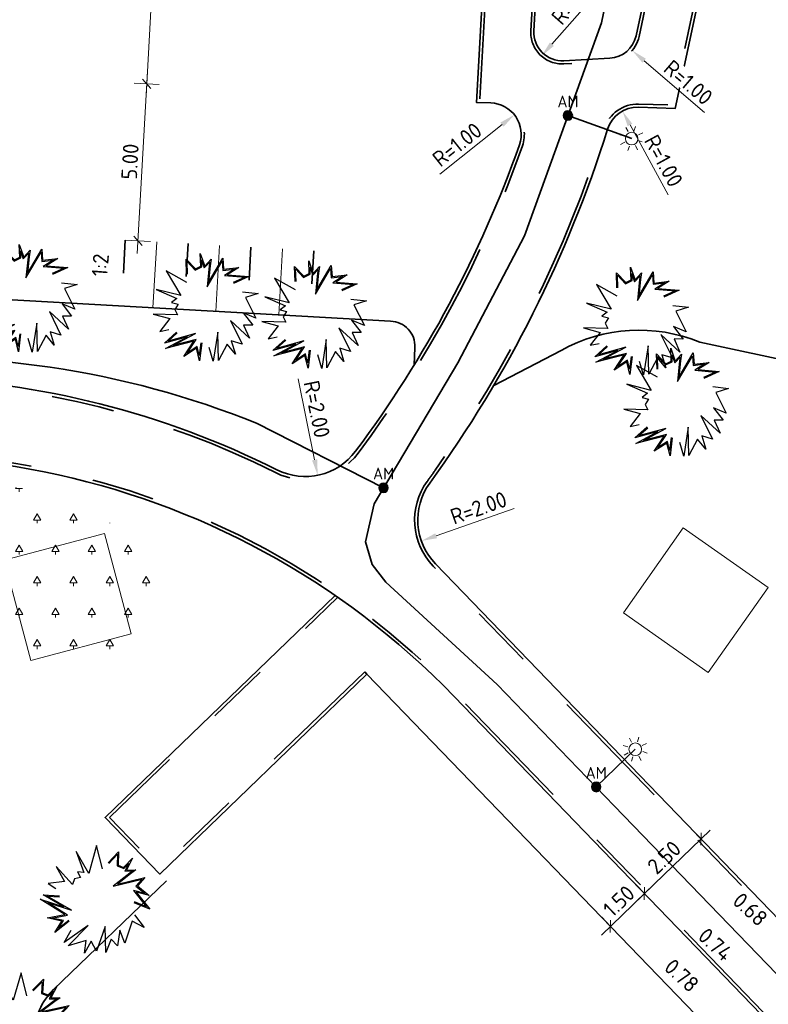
# Model space of a CAD drawing. Header units: metres. Extents: x 109063 to 109671, y 521086 to 521391.
# Tile 33 of 85: x 109349 to 109372, y 521181 to 521213. Entities that reach past the tile are written whole.
import ezdxf
from ezdxf.enums import TextEntityAlignment as Align
from ezdxf.lldxf.tags import DXFTag

# ---------------------------------------------------------------- set-up
doc = ezdxf.new("R2010")
doc.units = ezdxf.units.M
doc.header["$PDMODE"] = 2
doc.linetypes.add('VH-OPSLUITBAND-SO', pattern=[10, 4, -2, 2, -2])
doc.linetypes.add('VH-TROTTOIRBAND-SO', pattern=[15, 5, -2, 2, -2, 2, -2])
for name, color, linetype, lineweight in [('N-WE-GR-BEPLANTING_NATUUR_BOS-A-200', 92, 'Continuous', 18), ('N-WE-GR-HEESTER_SYMPHORICARPOS ALBUS (SNEEUWBES)-S', 90, 'Continuous', 25), ('N-WE-GW-TALUD-G', 90, 'Continuous', 35), ('N-WE-GW-TALUDARCERING-S', 90, 'Continuous', 25), ('N-WE-GW-TALUDARCERING_KORT-G', 90, 'Continuous', 35), ('N-WE-GW-TALUDARCERING_LANG-G', 90, 'Continuous', 18), ('N-WE-KL-ET_LS_OV_LICHTMAST-S', 190, 'Continuous', 25), ('N-WE-OV-HULPSTUK_MOF-S-200', 190, 'Continuous', 25), ('N-WE-OV-KABEL_GROEP1-G', 190, 'OV-KABEL-SO', 35), ('N-WE-VH-KANTOPSLUITING_OPSLUITBAND_100X200-G', 150, 'VH-OPSLUITBAND-SO', 35), ('N-WE-VH-KANTVERHARDING_WEG-G', 4, 'Continuous', 35), ('X-XX-AL-M', 7, 'Continuous', 18), ('X-XX-AL-T25', 7, 'Continuous', 25)]:
    doc.layers.add(name, color=color, linetype=linetype, lineweight=lineweight)
for name, color, linetype, lineweight, true_color in [('N-WE-GR-BOOMVAK-G', 7, 'Continuous', 18, 0xcc6600), ('N-WE-OV-KABEL_AANSLUITKABEL-G', 3, 'OV-KABEL-SO', 35, 0x00ff00), ('N-WE-VH-KANTOPSLUITING_TROTTOIRBAND_400-G', 6, 'VH-TROTTOIRBAND-SO', 35, 0xff00ff)]:
    doc.layers.add(name, color=color, linetype=linetype, lineweight=lineweight, true_color=true_color)
doc.layers.get('0').freeze()
doc.styles.add('NLCS-ISO', font='NLCS-ISO.ttf')
doc.styles.add('NLCS-ISO-M200-T25', font='NLCS-ISO.ttf', dxfattribs={"height": 0.5})
doc.styles.get("Standard").update_dxf_attribs({"font": 'isocpeur.ttf'})
tags = doc.linetypes.add('OV-KABEL-SO', pattern='A,4,-1,[103,NLCS.SHX,S=0.75,R=0,X=0,Y=0],-1,4,-1.5,["0V",Standard,S=1,R=0,X=0,Y=-0.5],-3', length=14.5).pattern_tags.tags
tags[18] = DXFTag(74, 10)
doc.dimstyles.new('NLCS-M200-T25-PIJL_L2_H2', dxfattribs={"dimscale": 0.2, "dimtxt": 2.5, "dimasz": 2.5, "dimexe": 2, "dimexo": 2, "dimgap": 0.7, "dimtad": 1, "dimzin": 0, "dimdsep": 46, "dimtxsty": 'NLCS-ISO-M200-T25', "dimcen": 0, "dimdle": 2, "dimclrd": 256, "dimclre": 256, "dimclrt": 256, "dimazin": 0, "dimtfac": 1, "dimtdec": 3, "dimtofl": 0, "dimtmove": 0, "dimatfit": 3, "dimfxl": 2, "dimfxlon": 1, "dimtfillclr": 256, "dimtolj": 1, "dimtzin": 0, "dimlwd": -1, "dimlwe": -1, "dimarcsym": 0})
doc.dimstyles.new('NLCS-M200-T25-SCHRAP_L2_H2', dxfattribs={"dimscale": 0.2, "dimtxt": 2.5, "dimasz": 1.4, "dimexe": 2, "dimexo": 2, "dimgap": 0.7, "dimtad": 1, "dimzin": 0, "dimdsep": 46, "dimtxsty": 'NLCS-ISO-M200-T25', "dimblk": 'OBLIQUE', "dimcen": 0, "dimdle": 2, "dimclrd": 256, "dimclre": 256, "dimclrt": 256, "dimazin": 0, "dimtfac": 1, "dimtdec": 3, "dimtofl": 0, "dimtmove": 0, "dimatfit": 3, "dimldrblk": 'OBLIQUE', "dimfxl": 2, "dimfxlon": 1, "dimtfillclr": 256, "dimtolj": 1, "dimtzin": 0, "dimlwd": -1, "dimlwe": -1, "dimarcsym": 0})

# ---------------------------------------------------------------- blocks, each defined once
blk = doc.blocks.new('_Oblique')
at = {"color": 0, "linetype": 'ByBlock', "lineweight": -2}
blk.add_line((-0.5, -0.5), (0.5, 0.5), dxfattribs=at)
blk = doc.blocks.new('*D140')
at = {"layer": 'Defpoints', "color": 0, "transparency": 16777216}
for p in [(109370.15, 521186.484), (109370.15, 521186.484), (109368.351, 521184.747)]:
    blk.add_point(p, dxfattribs=at)
at = {"layer": 'X-XX-AL-M', "transparency": 16777216}
for p, q in [((109368.064, 521184.469), (109370.438, 521186.761)), ((109370.15, 521186.484), (109369.872, 521186.771)), ((109368.351, 521184.747), (109368.074, 521185.035))]:
    blk.add_line(p, q, dxfattribs=at)
at = {"layer": 'X-XX-AL-M', "transparency": 16777216, "xscale": 0.28, "yscale": 0.28, "zscale": 0.28}
for p, rotation in [((109370.15, 521186.484), 43.99005108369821), ((109368.351, 521184.747), 223.9900510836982)]:
    blk.add_blockref('_Oblique', p, dxfattribs=dict(at, rotation=rotation))
at = {"layer": 'X-XX-AL-M', "transparency": 16777216, "insert": (109368.98, 521185.896), "char_height": 0.5, "attachment_point": 5, "rotation": 43.9901, "style": 'NLCS-ISO-M200-T25'}
blk.add_mtext('\\A1;2.50', dxfattribs=at)
blk = doc.blocks.new('SKL-ET_OV_LICHTMAST-SO')
at = {"color": 0, "linetype": 'ByBlock', "lineweight": 18}
for points in [[(0, 2), (0, 1.25)], [(-1.25, 0), (-2, 0)], [(-1.41, 1.41), (-0.88, 0.88)], [(0.88, 0.88), (1.41, 1.41)], [(2, 0), (1.25, 0)], [(-1.41, -1.41), (-0.88, -0.88)], [(0, -1.25), (0, -2)], [(0.88, -0.88), (1.41, -1.41)]]:
    blk.add_lwpolyline(points, dxfattribs=at)
blk.add_circle((0, 0), 1, dxfattribs=at)
blk = doc.blocks.new('*D245')
at = {"layer": 'Defpoints', "color": 0, "transparency": 16777216}
blk.add_point((109367.654, 521209.614), dxfattribs=at)
at = {"layer": 'X-XX-AL-M', "transparency": 16777216}
blk.add_line((109369.107, 521206.955), (109367.894, 521209.175), dxfattribs=at)
blk.add_solid([(109367.967, 521209.215), (109367.821, 521209.135), (109367.654, 521209.614)], dxfattribs=at)
at = {"layer": 'X-XX-AL-M', "transparency": 16777216, "insert": (109368.963, 521208.033), "char_height": 0.5, "attachment_point": 5, "rotation": 298.6561, "style": 'NLCS-ISO-M200-T25', "bg_fill": 3, "box_fill_scale": 1.1, "bg_fill_color": 256, "bg_fill_true_color": 13158600, "bg_fill_transparency": 0}
blk.add_mtext('\\A1;R=1.00', dxfattribs=at)
at = {"layer": 'Defpoints', "color": 0, "transparency": 16777216}
blk.add_point((109368.134, 521208.737), dxfattribs=at)
blk = doc.blocks.new('*D246')
at = {"layer": 'Defpoints', "color": 0, "transparency": 16777216}
blk.add_point((109364.22, 521209.497), dxfattribs=at)
at = {"layer": 'X-XX-AL-M', "transparency": 16777216}
blk.add_line((109361.848, 521207.612), (109363.829, 521209.186), dxfattribs=at)
blk.add_solid([(109363.777, 521209.251), (109363.881, 521209.12), (109364.22, 521209.497)], dxfattribs=at)
at = {"layer": 'X-XX-AL-M', "transparency": 16777216, "insert": (109362.4, 521208.549), "char_height": 0.5, "attachment_point": 5, "rotation": 38.4628, "style": 'NLCS-ISO-M200-T25', "bg_fill": 3, "box_fill_scale": 1.1, "bg_fill_color": 256, "bg_fill_true_color": 13158600, "bg_fill_transparency": 0}
blk.add_mtext('\\A1;R=1.00', dxfattribs=at)
at = {"layer": 'Defpoints', "color": 0, "transparency": 16777216}
blk.add_point((109363.437, 521208.875), dxfattribs=at)
blk = doc.blocks.new('*D289')
at = {"layer": 'Defpoints', "color": 0, "transparency": 16777216}
for p in [(109353.215, 521219.61), (109352.536, 521210.484), (109352.7, 521210.475)]:
    blk.add_point(p, dxfattribs=at)
at = {"layer": 'X-XX-AL-M', "transparency": 16777216}
for p, q in [((109353.074, 521220.019), (109352.514, 521210.085)), ((109353.052, 521219.619), (109352.653, 521219.642)), ((109352.536, 521210.484), (109352.137, 521210.507))]:
    blk.add_line(p, q, dxfattribs=at)
at = {"layer": 'X-XX-AL-M', "transparency": 16777216, "xscale": 0.28, "yscale": 0.28, "zscale": 0.28}
for p, rotation in [((109353.052, 521219.619), 86.77021877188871), ((109352.536, 521210.484), 266.7702187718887)]:
    blk.add_blockref('_Oblique', p, dxfattribs=dict(at, rotation=rotation))
at = {"layer": 'X-XX-AL-M', "transparency": 16777216, "insert": (109352.405, 521215.074), "char_height": 0.5, "attachment_point": 5, "rotation": 86.7702, "style": 'NLCS-ISO-M200-T25'}
blk.add_mtext('\\A1;9.15', dxfattribs=at)
blk = doc.blocks.new('*U368')
at = {"layer": 'N-WE-GW-TALUDARCERING_KORT-G'}
for p, q in [((109351.856, 521205.514), (109351.797, 521204.466)), ((109353.853, 521205.402), (109353.794, 521204.353)), ((109355.85, 521205.289), (109355.791, 521204.241)), ((109357.847, 521205.176), (109357.788, 521204.128))]:
    blk.add_line(p, q, dxfattribs=at)
at = {"layer": 'N-WE-GW-TALUDARCERING_LANG-G'}
for p, q in [((109352.855, 521205.458), (109352.736, 521203.361)), ((109354.851, 521205.345), (109354.733, 521203.249)), ((109356.848, 521205.233), (109356.73, 521203.136))]:
    blk.add_line(p, q, dxfattribs=at)
blk = doc.blocks.new('*D375')
at = {"layer": 'Defpoints', "color": 0, "transparency": 16777216}
for p in [(109363.15, 521196.614), (109361.263, 521195.953)]:
    blk.add_point(p, dxfattribs=at)
at = {"layer": 'X-XX-AL-M', "transparency": 16777216}
blk.add_line((109364.216, 521196.988), (109361.735, 521196.118), dxfattribs=at)
blk.add_solid([(109361.707, 521196.197), (109361.762, 521196.039), (109361.263, 521195.953)], dxfattribs=at)
at = {"layer": 'X-XX-AL-M', "transparency": 16777216, "insert": (109363.082, 521197.004), "char_height": 0.5, "attachment_point": 5, "rotation": 19.3244, "style": 'NLCS-ISO-M200-T25'}
blk.add_mtext('\\A1;R=2.00', dxfattribs=at)
blk = doc.blocks.new('*D376')
at = {"layer": 'Defpoints', "color": 0, "transparency": 16777216}
for p in [(109368.351, 521184.747), (109368.386, 521184.712), (109367.307, 521183.67)]:
    blk.add_point(p, dxfattribs=at)
at = {"layer": 'X-XX-AL-M', "transparency": 16777216}
for p, q in [((109366.984, 521183.428), (109368.639, 521185.025)), ((109368.351, 521184.747), (109368.074, 521185.035)), ((109367.272, 521183.705), (109366.994, 521183.993))]:
    blk.add_line(p, q, dxfattribs=at)
at = {"layer": 'X-XX-AL-M', "transparency": 16777216, "xscale": 0.28, "yscale": 0.28, "zscale": 0.28}
for p, rotation in [((109368.351, 521184.747), 43.99005108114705), ((109367.272, 521183.705), 223.990051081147)]:
    blk.add_blockref('_Oblique', p, dxfattribs=dict(at, rotation=rotation))
at = {"layer": 'X-XX-AL-M', "transparency": 16777216, "insert": (109367.541, 521184.507), "char_height": 0.5, "attachment_point": 5, "rotation": 43.9901, "style": 'NLCS-ISO-M200-T25'}
blk.add_mtext('\\A1;1.50', dxfattribs=at)
blk = doc.blocks.new('*D384')
at = {"layer": 'Defpoints', "color": 0, "transparency": 16777216}
for p in [(109357.573, 521200.002), (109357.971, 521198.042)]:
    blk.add_point(p, dxfattribs=at)
at = {"layer": 'X-XX-AL-M', "transparency": 16777216}
blk.add_line((109357.347, 521201.109), (109357.872, 521198.532), dxfattribs=at)
blk.add_solid([(109357.953, 521198.549), (109357.79, 521198.515), (109357.971, 521198.042)], dxfattribs=at)
at = {"layer": 'X-XX-AL-M', "transparency": 16777216, "insert": (109357.942, 521200.143), "char_height": 0.5, "attachment_point": 5, "rotation": 281.5001, "style": 'NLCS-ISO-M200-T25'}
blk.add_mtext('\\A1;R=2.00', dxfattribs=at)
blk = doc.blocks.new('*D385')
at = {"layer": 'Defpoints', "color": 0, "transparency": 16777216}
for p in [(109352.536, 521210.484), (109353.524, 521210.428), (109353.242, 521205.436)]:
    blk.add_point(p, dxfattribs=at)
at = {"layer": 'X-XX-AL-M', "transparency": 16777216}
for p, q in [((109352.232, 521205.093), (109352.559, 521210.883)), ((109352.936, 521210.461), (109352.137, 521210.507)), ((109352.654, 521205.469), (109351.855, 521205.514))]:
    blk.add_line(p, q, dxfattribs=at)
at = {"layer": 'X-XX-AL-M', "transparency": 16777216, "xscale": 0.28, "yscale": 0.28, "zscale": 0.28}
for p, rotation in [((109352.536, 521210.484), 86.77021877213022), ((109352.255, 521205.492), 266.7702187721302)]:
    blk.add_blockref('_Oblique', p, dxfattribs=dict(at, rotation=rotation))
at = {"layer": 'X-XX-AL-M', "transparency": 16777216, "insert": (109352.006, 521208.01), "char_height": 0.5, "attachment_point": 5, "rotation": 86.7702, "style": 'NLCS-ISO-M200-T25'}
blk.add_mtext('\\A1;5.00', dxfattribs=at)
blk = doc.blocks.new('*D456')
at = {"layer": 'Defpoints', "color": 0, "transparency": 16777216}
blk.add_point((109365.08, 521211.363), dxfattribs=at)
at = {"layer": 'X-XX-AL-M', "transparency": 16777216}
blk.add_line((109367.081, 521213.638), (109365.41, 521211.738), dxfattribs=at)
blk.add_solid([(109365.348, 521211.793), (109365.473, 521211.683), (109365.08, 521211.363)], dxfattribs=at)
at = {"layer": 'X-XX-AL-M', "transparency": 16777216, "insert": (109366.118, 521213.133), "char_height": 0.5, "attachment_point": 5, "rotation": 48.6637, "style": 'NLCS-ISO-M200-T25', "bg_fill": 3, "box_fill_scale": 1.1, "bg_fill_color": 256, "bg_fill_true_color": 13158600, "bg_fill_transparency": 0}
blk.add_mtext('\\A1;R=1.00', dxfattribs=at)
at = {"layer": 'Defpoints', "color": 0, "transparency": 16777216}
blk.add_point((109365.74, 521212.113), dxfattribs=at)
blk = doc.blocks.new('*D457')
at = {"layer": 'Defpoints', "color": 0, "transparency": 16777216}
for p in [(109367.205, 521212.192), (109367.964, 521211.541)]:
    blk.add_point(p, dxfattribs=at)
at = {"layer": 'X-XX-AL-M', "transparency": 16777216}
blk.add_line((109370.264, 521209.569), (109368.344, 521211.215), dxfattribs=at)
blk.add_solid([(109368.398, 521211.279), (109368.289, 521211.152), (109367.964, 521211.541)], dxfattribs=at)
at = {"layer": 'X-XX-AL-M', "transparency": 16777216, "insert": (109369.748, 521210.525), "char_height": 0.5, "attachment_point": 5, "rotation": 319.3949, "style": 'NLCS-ISO-M200-T25', "bg_fill": 3, "box_fill_scale": 1.1, "bg_fill_color": 256, "bg_fill_true_color": 13158600, "bg_fill_transparency": 0}
blk.add_mtext('\\A1;R=1.00', dxfattribs=at)
blk = doc.blocks.new('SGR-HEESTER_06')
at = {"flags": 128}
for points in [[(-0.247, 0.534), (-0.247, 0.776), (-0.104, 0.615), (-0.104, 0.615), (-0.018, 0.652), (-0.018, 0.857), (0.045, 0.652), (0.15, 0.758), (0.131, 0.652), (0.094, 0.391), (0.336, 0.77), (0.343, 0.59), (0.585, 0.609), (0.398, 0.503), (0.74, 0.46), (0.492, 0.36)], [(-0.232, 0.534), (-0.232, 0.736), (-0.109, 0.596), (-0.002, 0.642), (-0.002, 0.753), (0.037, 0.623), (0.127, 0.712), (0.116, 0.654), (0.069, 0.324), (0.323, 0.72), (0.328, 0.573), (0.517, 0.588), (0.351, 0.494), (0.679, 0.452), (0.486, 0.375)], [(-0.247, 0.404), (-0.57, 0.602), (-0.353, 0.199), (-0.738, 0.311), (-0.415, 0.156), (-0.502, 0.094), (-0.402, 0.063), (-0.458, -0.018), (-0.415, -0.105), (-0.8, -0.08), (-0.539, -0.161), (-0.707, -0.359), (-0.564, -0.335)], [(0.628, 0.224), (0.876, 0.187), (0.672, 0.131), (0.827, -0.204), (0.628, -0.111), (0.771, -0.316), (0.628, -0.31), (0.715, -0.521), (0.423, -0.229), (0.591, -0.608), (0.423, -0.552), (0.479, -0.763), (0.355, -0.601), (0.206, -0.856), (0.212, -0.403), (0.125, -0.862), (0.069, -0.645)], [(-0.049, -0.564), (-0.092, -0.85), (-0.136, -0.645), (-0.34, -0.769), (-0.173, -0.533), (-0.626, -0.632), (-0.272, -0.459), (-0.638, -0.546), (-0.44, -0.378)], [(-0.064, -0.562), (-0.095, -0.764), (-0.125, -0.621), (-0.285, -0.718), (-0.137, -0.51), (-0.506, -0.59), (-0.143, -0.412), (-0.579, -0.516), (-0.43, -0.39)]]:
    blk.add_lwpolyline(points, dxfattribs=at)
blk = doc.blocks.new('SOV-HULP_MOF_AFTAKMOF-SO')
h = blk.add_hatch(color=256)
h.dxf.hatch_style = 1
edge = h.paths.add_edge_path()
edge.add_arc((0, 0), 1, 180, 360)
edge.add_arc((0, 0), 1, 0, 180)
at = {"flags": 128}
blk.add_lwpolyline([(-1, 0, 1), (1, 0, 1)], format="xyb", close=True, dxfattribs=at)
at = {"style": 'NLCS-ISO'}
blk.add_attdef('AM', text='', height=2.5, dxfattribs=at).set_placement((0, 3), align=Align.MIDDLE)
at = {"style": 'NLCS-ISO', "flags": 1}
for tag, p in [('OMSCHRIJVING_LEGENDA', (0, -8.43)), ('LOCATIE', (0, -12.22)), ('MASTNUMMER', (0, -16)), ('VAN', (0, -19.78)), ('NAAR', (0, -23.57)), ('AFTAKKING', (0, -27.35)), ('VOEDINGSPUNT', (0, -31.14)), ('GROEPSNUMMER', (0, -34.92)), ('POSITIE_X', (0, -38.71)), ('POSITIE_Y', (0, -42.49)), ('OVERIGE_OPMERKING(EN)_2', (0, -50.06))]:
    blk.add_attdef(tag, p, '', height=1.8, dxfattribs=at)
at = {"style": 'NLCS-ISO'}
blk.add_attdef('OVERIGE_OPMERKING(EN)_1', (0, -46.28), '', height=1.8, dxfattribs=at)

msp = doc.modelspace()

# ---------------------------------------------------------------- hatches: boundary and pattern name
at = {"layer": 'N-WE-GR-BEPLANTING_NATUUR_BOS-A-200'}
h = msp.add_hatch(dxfattribs=at)
h.set_pattern_fill('AGR-BOS-SO', color=256, scale=0.2, pattern_type=2)
h.set_pattern_definition([(0, (109286.0104, 521173.618), (0.57735, 1), [0.23094, -0.92376]), (240, (109286.1259, 521173.818), (0.57735, -1), [0.23094, -0.92376]), (300, (109286.1259, 521173.818), (1.1547, 2e-07), [0.23094, -0.92376]), (270, (109286.1259, 521173.61804), (0.57735, -1), [0.1, -1.9])])
edge = h.paths.add_edge_path()
edge.add_line((109340.702, 521195.964), (109350.454, 521191.818))
edge.add_line((109350.454, 521191.818), (109351.823, 521192.731))
edge.add_line((109351.823, 521192.731), (109352.295, 521193.336))
edge.add_line((109352.295, 521193.336), (109352.76, 521194.528))
edge.add_line((109352.76, 521194.528), (109352.679, 521195.249))
edge.add_line((109352.679, 521195.249), (109352.397, 521195.772))
edge.add_line((109352.397, 521195.772), (109352.009, 521196.136))
edge.add_line((109352.009, 521196.136), (109351.162, 521196.655))
edge.add_arc((109346.478, 521188.056), 9.792, 61.4238, 103.2179)
edge.add_arc((109347.873, 521185.02), 13.083, 106.1268, 123.2354)

# ---------------------------------------------------------------- linework, layer by layer
at = {"layer": 'N-WE-GR-BOOMVAK-G'}
for points in [[(109367.683, 521193.67), (109369.582, 521196.369), (109372.281, 521194.471), (109370.383, 521191.772)], [(109348.004, 521195.338), (109351.193, 521196.188), (109352.043, 521193), (109348.854, 521192.15)]]:
    msp.add_lwpolyline(points, close=True, dxfattribs=at)
at = {"layer": 'N-WE-GW-TALUD-G', "flags": 128}
for points in [[(109361.033, 521201.537), (109361.053, 521202.105, 0.431395), (109360.287, 521202.935), (109339.221, 521204.124, -0.414214), (109337.336, 521206.234), (109337.511, 521209.329, -0.414214), (109339.621, 521211.213), (109339.72, 521211.207)], [(109363.562, 521200.891), (109365.708, 521202.011, -0.227111), (109370.11, 521202.273), (109390.742, 521197.851, 0.414214), (109393.116, 521199.387), (109393.766, 521202.418, 0.414214), (109392.23, 521204.793), (109392.132, 521204.814)], [(109353.162, 521185.15), (109349.576, 521181.694, 0.414448), (109349.525, 521178.865), (109371.264, 521156.346, 0.414247), (109374.092, 521156.296), (109377.674, 521159.755)]]:
    msp.add_lwpolyline(points, format="xyb", dxfattribs=at)
at = {"layer": 'N-WE-OV-KABEL_AANSLUITKABEL-G', "flags": 128}
msp.add_lwpolyline([(109360.064, 521197.644), (109356.024, 521199.693, 0.119646), (109342.671, 521201.657, -0.137715)], format="xyb", dxfattribs=at)
msp.add_lwpolyline([(109366.819, 521188.134), (109368.06, 521189.332)], dxfattribs=at)
at = {"layer": 'N-WE-VH-KANTOPSLUITING_OPSLUITBAND_100X200-G', "flags": 128}
for points in [[(109340.39, 521221.936), (109361.3, 521220.757), (109361.215, 521219.254), (109363.632, 521219.117), (109363.116, 521209.984), (109363.47, 521209.974, -0.508299), (109364.474, 521208.508, -0.07583), (109359.254, 521198.744, -0.363443), (109356.629, 521198.126, 0.220872), (109333.559, 521198.846), (109329.767, 521197.226)], [(109373.603, 521142.504), (109382.761, 521154.517, -0.36646), (109384.149, 521154.823), (109385.468, 521154.127), (109390.439, 521163.546), (109415.573, 521150.282), (109416.647, 521152.316), (109388.817, 521167.002), (109361.639, 521195.156, -0.363562), (109361.45, 521197.847, 0.002793), (109361.703, 521198.201, 0.078169), (109367.084, 521209.066, -0.335919), (109368.166, 521209.836), (109369.25, 521209.804), (109371.171, 521218.767), (109373.537, 521218.26), (109373.849, 521219.728), (109394.288, 521215.346)], [(109371.507, 521143.548), (109380.62, 521155.503, 0.370451), (109380.537, 521156.934), (109378.052, 521159.508), (109384.635, 521165.863), (109382.955, 521167.604), (109384.034, 521168.646), (109362.377, 521191.08, 0.311145), (109334.462, 521196.73), (109330.228, 521194.922)]]:
    msp.add_lwpolyline(points, format="xyb", dxfattribs=at)
msp.add_lwpolyline([(109368.183, 521211.982), (109369.861, 521219.813, 0.460317), (109368.94, 521221.021), (109366.252, 521221.173, 0.414214), (109365.197, 521220.231), (109364.742, 521212.17, 0.446728), (109365.794, 521211.115), (109367.258, 521211.193, 0.338694)], format="xyb", close=True, dxfattribs=at)
msp.add_lwpolyline([(109359.463, 521191.795), (109352.952, 521185.509), (109351.355, 521187.164), (109358.605, 521194.163)], dxfattribs=at)
at = {"layer": 'N-WE-VH-KANTOPSLUITING_TROTTOIRBAND_400-G', "flags": 128}
msp.add_lwpolyline([(109331.304, 521193.188), (109335.894, 521195.295, 0.12516), (109372.053, 521149.108), (109373.113, 521148.29), (109370.033, 521144.301)], format="xyb", dxfattribs=at)
at = {"layer": 'N-WE-VH-KANTVERHARDING_WEG-G', "flags": 128}
for points in [[(109340.387, 521221.837), (109361.195, 521220.662), (109361.11, 521219.159), (109363.526, 521219.023), (109363.011, 521209.888), (109363.467, 521209.874, -0.508299), (109364.38, 521208.541, -0.07583), (109359.174, 521198.804, -0.363443), (109356.674, 521198.215, 0.220872), (109333.519, 521198.938), (109329.285, 521197.13)], [(109373.694, 521142.459), (109382.84, 521154.457, -0.36646), (109384.102, 521154.735), (109385.51, 521153.992), (109390.48, 521163.411), (109415.615, 521150.146), (109416.782, 521152.357), (109388.878, 521167.083), (109361.711, 521195.225, -0.363562), (109361.53, 521197.788, 0.080979), (109367.18, 521209.036, -0.335919), (109368.163, 521209.736), (109369.33, 521209.702), (109371.248, 521218.649), (109373.614, 521218.142), (109373.926, 521219.609), (109394.267, 521215.248)], [(109371.418, 521143.597), (109380.541, 521155.564, 0.370451), (109380.465, 521156.865), (109377.911, 521159.51), (109384.494, 521165.865), (109382.813, 521167.607), (109383.892, 521168.648), (109362.305, 521191.01, 0.311145), (109334.501, 521196.638), (109330.267, 521194.83)], [(109330.09, 521194.864, 0.129132), (109368.691, 521144.755), (109369.438, 521144.179)], [(109331.467, 521192.823), (109335.692, 521194.762, 0.124296), (109371.808, 521148.792), (109372.552, 521148.218), (109369.74, 521144.577), (109369.716, 521144.545)], [(109325.492, 521192.9, 0.129092), (109365.635, 521140.798), (109366.429, 521140.185)]]:
    msp.add_lwpolyline(points, format="xyb", dxfattribs=at)
msp.add_lwpolyline([(109368.085, 521212.003), (109369.764, 521219.834, 0.460317), (109368.934, 521220.921), (109366.246, 521221.073, 0.414214), (109365.297, 521220.225), (109364.842, 521212.164, 0.446728), (109365.788, 521211.215), (109367.253, 521211.293, 0.338694)], format="xyb", close=True, dxfattribs=at)
for points in [[(109382.811, 521167.609), (109359.533, 521191.723), (109352.949, 521185.368), (109351.213, 521187.167), (109358.521, 521194.221)], [(109359.533, 521191.723), (109359.463, 521191.795)]]:
    msp.add_lwpolyline(points, dxfattribs=at)
at = {"layer": 'N-WE-VH-KANTVERHARDING_WEG-G'}
msp.add_lwpolyline([(109331.512, 521192.843, 0.124186), (109368.997, 521145.151), (109369.74, 521144.577)], format="xyb", dxfattribs=at)

# ---------------------------------------------------------------- block references
at = {"layer": 'N-WE-GR-HEESTER_SYMPHORICARPOS ALBUS (SNEEUWBES)-S', "xscale": 2, "yscale": 2, "zscale": 2}
for p, rotation in [((109348.586, 521203.667), 2.127543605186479), ((109354.339, 521203.381), 2.127543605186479), ((109357.784, 521203.148), 2.127543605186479), ((109368.014, 521202.945), 2.127543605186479), ((109369.287, 521200.364), 2.127543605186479), ((109350.927, 521184.612), 316.2218030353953), ((109348.508, 521180.574), 315.1236091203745)]:
    msp.add_blockref('SGR-HEESTER_06', p, dxfattribs=dict(at, rotation=rotation))
at = {"layer": 'N-WE-GW-TALUDARCERING-S'}
msp.add_blockref('*U368', (0, 0), dxfattribs=at)
at = {"layer": 'N-WE-KL-ET_LS_OV_LICHTMAST-S', "xscale": 0.2, "yscale": 0.2, "zscale": 0.2, "rotation": 27.7805159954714}
for p in [(109367.947, 521208.741), (109368.06, 521189.332)]:
    msp.add_blockref('SKL-ET_OV_LICHTMAST-SO', p, dxfattribs=at)
at = {"layer": 'N-WE-OV-HULPSTUK_MOF-S-200', "xscale": 0.15, "yscale": 0.15, "zscale": 0.2}
for p in [(109365.923, 521209.472), (109360.064, 521197.644), (109366.819, 521188.134)]:
    msp.add_blockref('SOV-HULP_MOF_AFTAKMOF-SO', p, dxfattribs=at).add_auto_attribs({'AM': 'AM'})

# ---------------------------------------------------------------- texts
at = {"layer": 'X-XX-AL-T25', "char_height": 0.5, "attachment_point": 1, "style": 'NLCS-ISO-M200-T25'}
for s, insert, rotation in [('1:2', (109350.784, 521204.382), 85.4262), ('0.68', (109371.451, 521184.825), 317.4779), ('0.74', (109370.35, 521183.704), 317.4779), ('0.78', (109369.277, 521182.719), 317.4779)]:
    msp.add_mtext_dynamic_manual_height_columns(s, width=1.41981, gutter_width=2.5, heights=[0], dxfattribs=dict(at, insert=insert, rotation=rotation))

# ---------------------------------------------------------------- dimensions: what is measured, and where the dimension line sits
at = {"layer": 'X-XX-AL-M'}
for p1, p2, distance, picture, middle in [((109353.215, 521219.61), (109352.7, 521210.475), -0.164, '*D289', (109352.405, 521215.074)), ((109353.242, 521205.436), (109353.524, 521210.428), 0.989, '*D385', (109352.006, 521208.01)), ((109368.351, 521184.747), (109370.15, 521186.484), 0, '*D140', (109368.98, 521185.896)), ((109367.307, 521183.67), (109368.386, 521184.712), 0.05, '*D376', (109367.541, 521184.507))]:
    dim = msp.add_aligned_dim(p1=p1, p2=p2, distance=distance, dimstyle='NLCS-M200-T25-SCHRAP_L2_H2', dxfattribs=at)
    dim.commit()
    dim.dimension.update_dxf_attribs({"geometry": picture, "text_midpoint": middle})
for center, mpoint, picture, middle in [((109357.573, 521200.002), (109357.971, 521198.042), '*D384', (109357.56, 521200.066)), ((109363.15, 521196.614), (109361.263, 521195.953), '*D375', (109363.211, 521196.636))]:
    dim = msp.add_radius_dim(center=center, mpoint=mpoint, dimstyle='NLCS-M200-T25-PIJL_L2_H2', override={"dimpost": 'R=<>'}, dxfattribs=at)
    dim.commit()
    dim.dimension.update_dxf_attribs({"geometry": picture, "text_midpoint": middle, "dimtype": 164})

# ---------------------------------------------------------------- next in the draw order: dimensions: what is measured, and where the dimension line sits
for center, mpoint, picture, middle in [((109365.74, 521212.113), (109365.08, 521211.363), '*D456', (109366.411, 521212.876)), ((109363.437, 521208.875), (109364.22, 521209.497), '*D246', (109362.643, 521208.243)), ((109368.134, 521208.737), (109367.654, 521209.614), '*D245', (109368.621, 521207.846))]:
    dim = msp.add_radius_dim(center=center, mpoint=mpoint, dimstyle='NLCS-M200-T25-PIJL_L2_H2', override={"dimpost": 'R=<>', "dimtfill": 1}, dxfattribs=at)
    dim.commit()
    dim.dimension.update_dxf_attribs({"geometry": picture, "text_midpoint": middle, "dimtype": 164})

# ---------------------------------------------------------------- next in the draw order: linework, layer by layer
at = {"layer": 'N-WE-OV-KABEL_AANSLUITKABEL-G', "flags": 128}
msp.add_lwpolyline([(109365.923, 521209.472), (109367.947, 521208.741)], dxfattribs=at)

# ---------------------------------------------------------------- next in the draw order: dimensions: what is measured, and where the dimension line sits
at = {"layer": 'X-XX-AL-M'}
dim = msp.add_radius_dim(center=(109367.205, 521212.192), mpoint=(109367.964, 521211.541), dimstyle='NLCS-M200-T25-PIJL_L2_H2', override={"dimpost": 'R=<>', "dimtfill": 1}, dxfattribs=at)
dim.commit()
dim.dimension.update_dxf_attribs({"geometry": '*D457', "text_midpoint": (109369.748, 521210.525)})

# ---------------------------------------------------------------- next in the draw order: linework, layer by layer
at = {"layer": 'N-WE-OV-KABEL_GROEP1-G', "flags": 128}
msp.add_lwpolyline([(109362.84, 521266.58), (109364.803, 521260.227), (109366.238, 521254.781), (109367.041, 521251.032), (109368.198, 521243.648), (109368.477, 521241.012), (109368.844, 521235.342), (109368.791, 521227.388), (109368.609, 521222.589), (109367.862, 521216.645), (109366.987, 521212.417), (109364.541, 521205.646), (109362.419, 521201.611), (109359.763, 521197.137), (109359.492, 521195.929), (109359.703, 521195.203), (109360.131, 521194.642), (109363.672, 521191.394), (109367.395, 521187.537), (109375.589, 521179.049), (109388.118, 521166.071), (109391.621, 521164.223)], dxfattribs=at)

doc.saveas('drawing.dxf')
